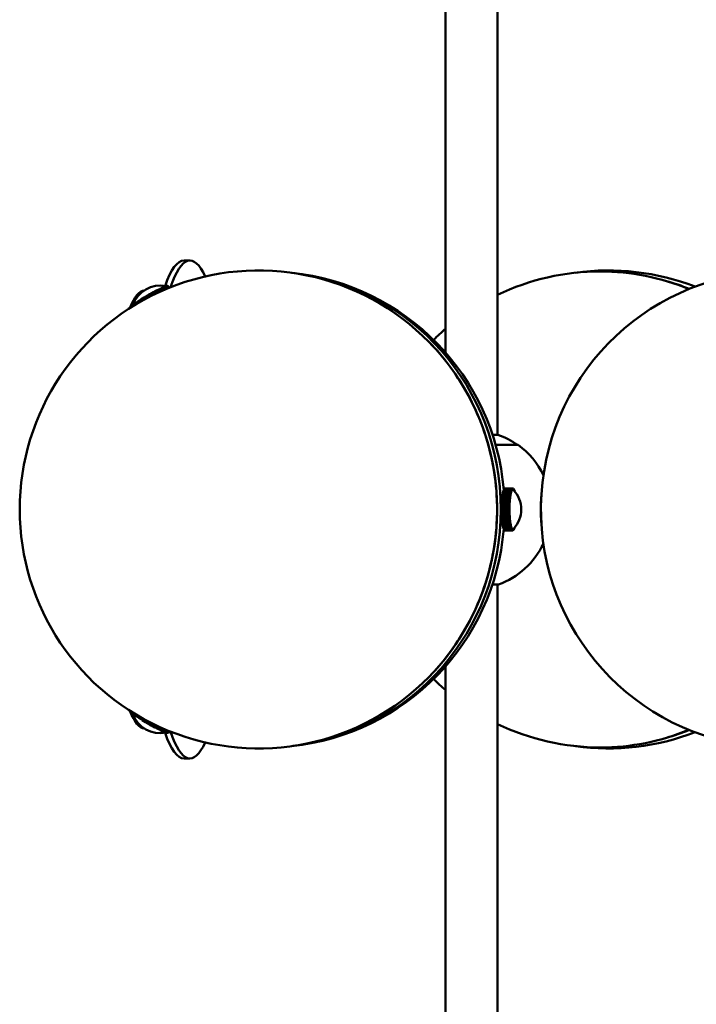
# Model space of a CAD drawing. Header units: millimetres. Extents: x 368 to 2623, y 481 to 1710.
# Tile 21 of 23: x 2361 to 2531, y 1199 to 1446. Entities that reach past the tile are written whole.
import ezdxf

# ---------------------------------------------------------------- set-up
doc = ezdxf.new("R2010")
doc.units = ezdxf.units.MM
doc.header["$LTSCALE"] = 11
doc.layers.add('Widoczne (ISO)', color=7, linetype='Continuous', lineweight=50)
doc.layers.add('Widoczne wąskie (ISO)', color=7, linetype='Continuous', lineweight=50)

msp = doc.modelspace()

# ---------------------------------------------------------------- linework, layer by layer
at = {"layer": 'Widoczne (ISO)'}
for p, q in [((2467.96, 1561.95), (2467.96, 1362.57)), ((2480.96, 1561.95), (2480.96, 1341.95)), ((2403.73, 1385.72), (2402.25, 1385.72)), ((2397.6, 1379.2), (2397.37, 1379.11)), ((2397.92, 1378.63), (2397.6, 1379.2)), ((2397.61, 1379.19), (2397.62, 1379.2)), ((2397.82, 1379.27), (2397.62, 1379.2)), ((2397.62, 1379.2), (2397.94, 1378.64)), ((2398.13, 1378.72), (2397.82, 1379.27)), ((2397.82, 1379.26), (2397.84, 1379.27)), ((2397.99, 1379.31), (2397.84, 1379.27)), ((2397.84, 1379.27), (2398.15, 1378.72)), ((2397.99, 1379.31), (2398, 1379.32)), ((2398.29, 1378.78), (2397.99, 1379.31)), ((2398.11, 1379.33), (2398, 1379.32)), ((2398, 1379.32), (2398.3, 1378.79)), ((2398.4, 1378.83), (2398.11, 1379.33)), ((2398.11, 1379.32), (2398.12, 1379.33)), ((2398.12, 1379.33), (2398.41, 1378.83)), ((2398.19, 1379.32), (2398.12, 1379.33)), ((2398.45, 1378.85), (2398.19, 1379.32)), ((2398.19, 1379.31), (2398.45, 1378.85)), ((2398.19, 1379.31), (2398.19, 1379.31)), ((2393.17, 1376.96), (2392.74, 1376.71)), ((2392.74, 1376.71), (2392.97, 1376.3)), ((2393.2, 1376.95), (2393.17, 1376.96)), ((2393.41, 1376.53), (2393.17, 1376.96)), ((2393.43, 1376.54), (2393.2, 1376.95)), ((2393.65, 1377.23), (2393.21, 1376.98)), ((2393.21, 1376.98), (2393.46, 1376.56)), ((2393.22, 1376.97), (2393.21, 1376.98)), ((2393.22, 1376.97), (2393.46, 1376.56)), ((2393.9, 1376.78), (2393.65, 1377.23)), ((2393.68, 1377.22), (2393.69, 1377.26)), ((2393.68, 1377.22), (2393.92, 1376.79)), ((2394.13, 1377.5), (2393.69, 1377.26)), ((2393.69, 1377.26), (2393.95, 1376.81)), ((2394.39, 1377.03), (2394.13, 1377.5)), ((2394.14, 1377.48), (2394.17, 1377.52)), ((2394.6, 1377.76), (2394.17, 1377.52)), ((2394.17, 1377.52), (2394.44, 1377.05)), ((2394.6, 1377.74), (2394.64, 1377.78)), ((2394.88, 1377.26), (2394.6, 1377.76)), ((2395.06, 1378), (2394.64, 1377.78)), ((2394.64, 1377.78), (2394.92, 1377.29)), ((2395.35, 1377.49), (2395.06, 1378)), ((2395.07, 1377.99), (2395.1, 1378.02)), ((2395.51, 1378.23), (2395.1, 1378.02)), ((2395.1, 1378.02), (2395.39, 1377.51)), ((2395.51, 1378.23), (2395.55, 1378.25)), ((2395.81, 1377.7), (2395.51, 1378.23)), ((2395.93, 1378.45), (2395.55, 1378.25)), ((2395.55, 1378.25), (2395.85, 1377.72)), ((2396.24, 1377.9), (2395.93, 1378.45)), ((2395.94, 1378.44), (2395.97, 1378.47)), ((2396.33, 1378.64), (2395.97, 1378.47)), ((2395.97, 1378.47), (2396.28, 1377.92)), ((2396.65, 1378.09), (2396.33, 1378.64)), ((2396.34, 1378.64), (2396.37, 1378.66)), ((2396.71, 1378.82), (2396.37, 1378.66)), ((2396.37, 1378.66), (2396.69, 1378.1)), ((2396.71, 1378.81), (2396.74, 1378.83)), ((2397.03, 1378.25), (2396.71, 1378.82)), ((2397.04, 1378.97), (2396.74, 1378.83)), ((2396.74, 1378.83), (2397.06, 1378.26)), ((2397.37, 1378.4), (2397.04, 1378.97)), ((2397.05, 1378.96), (2397.07, 1378.98)), ((2397.34, 1379.1), (2397.07, 1378.98)), ((2397.07, 1378.98), (2397.4, 1378.41)), ((2397.67, 1378.52), (2397.34, 1379.1)), ((2397.35, 1379.09), (2397.37, 1379.11)), ((2397.37, 1379.11), (2397.69, 1378.54)), ((2389.16, 1374.29), (2389.09, 1374.2)), ((2389.17, 1374.3), (2389.16, 1374.29)), ((2389.24, 1374.16), (2389.16, 1374.29)), ((2389.29, 1374.42), (2389.17, 1374.3)), ((2389.17, 1374.3), (2389.25, 1374.17)), ((2389.3, 1374.43), (2389.29, 1374.42)), ((2389.38, 1374.25), (2389.29, 1374.42)), ((2389.46, 1374.57), (2389.3, 1374.43)), ((2389.3, 1374.43), (2389.4, 1374.26)), ((2389.48, 1374.58), (2389.46, 1374.57)), ((2389.57, 1374.37), (2389.46, 1374.57)), ((2389.68, 1374.74), (2389.48, 1374.58)), ((2389.48, 1374.58), (2389.59, 1374.38)), ((2389.7, 1374.75), (2389.68, 1374.74)), ((2389.81, 1374.51), (2389.68, 1374.74)), ((2389.94, 1374.93), (2389.7, 1374.75)), ((2389.7, 1374.75), (2389.83, 1374.53)), ((2389.97, 1374.94), (2389.94, 1374.93)), ((2390.08, 1374.68), (2389.94, 1374.93)), ((2390.24, 1375.14), (2389.97, 1374.95)), ((2389.97, 1374.95), (2390.11, 1374.7)), ((2390.28, 1375.16), (2390.24, 1375.14)), ((2390.4, 1374.87), (2390.24, 1375.14)), ((2390.58, 1375.37), (2390.27, 1375.16)), ((2390.27, 1375.16), (2390.43, 1374.89)), ((2390.62, 1375.39), (2390.58, 1375.37)), ((2390.75, 1375.07), (2390.58, 1375.37)), ((2390.96, 1375.62), (2390.62, 1375.4)), ((2390.62, 1375.4), (2390.79, 1375.09)), ((2391, 1375.63), (2390.96, 1375.62)), ((2391.14, 1375.3), (2390.96, 1375.62)), ((2391.36, 1375.87), (2390.99, 1375.64)), ((2390.99, 1375.64), (2391.18, 1375.32)), ((2391.4, 1375.89), (2391.36, 1375.87)), ((2391.55, 1375.53), (2391.36, 1375.87)), ((2391.79, 1376.14), (2391.4, 1375.9)), ((2391.4, 1375.9), (2391.59, 1375.55)), ((2391.83, 1376.15), (2391.79, 1376.14)), ((2391.99, 1375.78), (2391.79, 1376.14)), ((2392.23, 1376.41), (2391.83, 1376.16)), ((2391.83, 1376.16), (2392.03, 1375.8)), ((2392.28, 1376.42), (2392.23, 1376.41)), ((2392.45, 1376.03), (2392.23, 1376.41)), ((2392.7, 1376.69), (2392.27, 1376.44)), ((2392.27, 1376.44), (2392.49, 1376.05)), ((2392.75, 1376.69), (2392.7, 1376.69)), ((2392.93, 1376.28), (2392.7, 1376.69)), ((2389.09, 1374.2), (2389.06, 1374.13)), ((2389.06, 1374.13), (2389.1, 1374.07)), ((2389.06, 1374.13), (2389.06, 1374.13)), ((2389.09, 1374.07), (2389.06, 1374.13)), ((2389.06, 1374.13), (2389.08, 1374.09)), ((2389.08, 1374.09), (2389.09, 1374.07)), ((2389.09, 1374.2), (2389.09, 1374.2)), ((2389.14, 1374.1), (2389.09, 1374.2)), ((2389.09, 1374.2), (2389.15, 1374.11)), ((2481.09, 1341.95), (2479.74, 1341.95)), ((2480.52, 1339.41), (2486.21, 1339.41)), ((2482.36, 1327.53), (2482.29, 1327.22)), ((2484.33, 1327.53), (2482.36, 1327.53)), ((2482.44, 1327.82), (2482.37, 1327.56)), ((2482.37, 1327.56), (2484.34, 1327.56)), ((2482.37, 1327.53), (2482.37, 1327.56)), ((2484.41, 1327.82), (2482.44, 1327.82)), ((2482.53, 1328.06), (2482.45, 1327.84)), ((2482.45, 1327.84), (2484.42, 1327.84)), ((2482.45, 1327.82), (2482.45, 1327.84)), ((2482.62, 1328.25), (2482.53, 1328.08)), ((2482.53, 1328.08), (2484.5, 1328.08)), ((2482.54, 1328.06), (2482.53, 1328.08)), ((2484.5, 1328.06), (2482.53, 1328.06)), ((2482.71, 1328.38), (2482.62, 1328.26)), ((2482.62, 1328.26), (2484.59, 1328.26)), ((2482.62, 1328.25), (2482.62, 1328.26)), ((2484.59, 1328.25), (2482.62, 1328.25)), ((2484.68, 1328.38), (2482.71, 1328.38)), ((2482.8, 1328.46), (2482.72, 1328.39)), ((2482.72, 1328.39), (2484.69, 1328.39)), ((2482.72, 1328.38), (2482.72, 1328.39)), ((2484.77, 1328.46), (2482.8, 1328.46)), ((2482.9, 1328.48), (2482.81, 1328.46)), ((2482.81, 1328.46), (2484.78, 1328.46)), ((2482.81, 1328.46), (2482.81, 1328.46)), ((2484.87, 1328.48), (2482.9, 1328.48)), ((2484.26, 1327.22), (2484.33, 1327.53)), ((2484.32, 1327.18), (2484.36, 1327.33)), ((2484.36, 1327.33), (2484.33, 1327.53)), ((2484.34, 1327.56), (2484.41, 1327.82)), ((2484.36, 1327.34), (2484.34, 1327.56)), ((2484.35, 1327.34), (2484.36, 1327.34)), ((2484.36, 1327.34), (2484.4, 1327.47)), ((2484.4, 1327.47), (2484.43, 1327.61)), ((2484.43, 1327.61), (2484.41, 1327.82)), ((2484.42, 1327.84), (2484.5, 1328.06)), ((2484.44, 1327.62), (2484.42, 1327.84)), ((2484.43, 1327.62), (2484.44, 1327.62)), ((2484.44, 1327.62), (2484.48, 1327.73)), ((2484.48, 1327.73), (2484.51, 1327.84)), ((2484.5, 1328.08), (2484.59, 1328.25)), ((2484.52, 1327.84), (2484.5, 1328.08)), ((2484.51, 1327.84), (2484.5, 1328.06)), ((2484.51, 1327.84), (2484.52, 1327.84)), ((2484.52, 1327.84), (2484.56, 1327.93)), ((2484.56, 1327.93), (2484.6, 1328.01)), ((2484.59, 1328.26), (2484.68, 1328.38)), ((2484.6, 1328.02), (2484.59, 1328.26)), ((2484.6, 1328.01), (2484.59, 1328.25)), ((2484.6, 1328.02), (2484.65, 1328.08)), ((2484.6, 1328.02), (2484.6, 1328.02)), ((2484.65, 1328.08), (2484.69, 1328.14)), ((2484.69, 1328.14), (2484.68, 1328.38)), ((2484.69, 1328.39), (2484.77, 1328.46)), ((2484.69, 1328.14), (2484.69, 1328.39)), ((2484.69, 1328.14), (2484.74, 1328.18)), ((2484.69, 1328.14), (2484.69, 1328.14)), ((2484.74, 1328.18), (2484.78, 1328.21)), ((2484.78, 1328.21), (2484.77, 1328.46)), ((2484.78, 1328.46), (2484.87, 1328.48)), ((2484.78, 1328.21), (2484.78, 1328.46)), ((2484.78, 1328.21), (2484.83, 1328.22)), ((2484.78, 1328.21), (2484.78, 1328.21)), ((2484.83, 1328.22), (2484.87, 1328.23)), ((2484.85, 1328.22), (2484.84, 1328.22)), ((2484.87, 1328.23), (2484.88, 1328.48)), ((2484.87, 1328.48), (2484.88, 1328.48)), ((2484.87, 1328.23), (2484.87, 1328.48)), ((2484.87, 1328.23), (2484.92, 1328.21)), ((2484.87, 1328.23), (2484.87, 1328.23)), ((2484.88, 1328.48), (2484.96, 1328.44)), ((2484.92, 1328.21), (2484.96, 1328.19)), ((2484.96, 1328.19), (2484.95, 1328.19)), ((2484.96, 1328.19), (2484.96, 1328.44)), ((2484.96, 1328.19), (2484.97, 1328.43)), ((2484.96, 1328.43), (2484.97, 1328.43)), ((2484.96, 1328.19), (2485.01, 1328.14)), ((2484.96, 1328.19), (2484.96, 1328.19)), ((2484.97, 1328.43), (2485.06, 1328.35)), ((2485.01, 1328.14), (2485.05, 1328.1)), ((2485.05, 1328.1), (2485.06, 1328.35)), ((2485.05, 1328.09), (2485.07, 1328.33)), ((2485.05, 1328.1), (2485.05, 1328.1)), ((2485.05, 1328.09), (2485.06, 1328.09)), ((2485.05, 1328.09), (2485.05, 1328.09)), ((2485.06, 1328.33), (2485.07, 1328.33)), ((2485.07, 1328.33), (2485.15, 1328.19)), ((2485.14, 1328), (2485.15, 1328.19)), ((2485.14, 1327.99), (2485.16, 1328.18)), ((2485.15, 1328.18), (2485.16, 1328.18)), ((2485.16, 1328.18), (2485.24, 1327.99)), ((2485.23, 1327.89), (2485.24, 1327.99)), ((2485.24, 1327.88), (2485.25, 1327.97)), ((2485.24, 1327.97), (2485.25, 1327.97)), ((2485.25, 1327.97), (2485.3, 1327.81)), ((2482.02, 1324.93), (2482, 1324.45)), ((2482.06, 1325.44), (2482.02, 1324.98)), ((2482.02, 1324.98), (2483.99, 1324.98)), ((2482.04, 1324.93), (2482.02, 1324.98)), ((2483.99, 1324.93), (2482.02, 1324.93)), ((2482.1, 1325.93), (2482.06, 1325.49)), ((2482.06, 1325.49), (2484.03, 1325.49)), ((2482.07, 1325.44), (2482.06, 1325.49)), ((2484.03, 1325.44), (2482.06, 1325.44)), ((2484.07, 1325.93), (2482.1, 1325.93)), ((2482.15, 1326.38), (2482.11, 1325.97)), ((2482.11, 1325.97), (2484.07, 1325.97)), ((2482.12, 1325.93), (2482.11, 1325.97)), ((2484.12, 1326.38), (2482.15, 1326.38)), ((2482.22, 1326.81), (2482.16, 1326.42)), ((2482.16, 1326.42), (2484.13, 1326.42)), ((2482.17, 1326.38), (2482.16, 1326.42)), ((2482.28, 1327.19), (2482.22, 1326.84)), ((2482.22, 1326.84), (2484.19, 1326.84)), ((2482.23, 1326.81), (2482.22, 1326.84)), ((2484.19, 1326.81), (2482.22, 1326.81)), ((2484.25, 1327.19), (2482.28, 1327.19)), ((2482.29, 1327.22), (2484.26, 1327.22)), ((2482.3, 1327.19), (2482.29, 1327.22)), ((2483.97, 1324.45), (2483.99, 1324.93)), ((2483.99, 1324.98), (2484.03, 1325.44)), ((2484.03, 1324.88), (2483.99, 1324.98)), ((2484.03, 1324.86), (2483.99, 1324.93)), ((2484.02, 1324.88), (2484.03, 1324.88)), ((2484.02, 1324.62), (2484.03, 1324.86)), ((2484.03, 1325.49), (2484.07, 1325.93)), ((2484.07, 1325.37), (2484.03, 1325.49)), ((2484.07, 1325.35), (2484.03, 1325.44)), ((2484.03, 1324.88), (2484.05, 1325.12)), ((2484.05, 1325.12), (2484.07, 1325.35)), ((2484.06, 1325.37), (2484.07, 1325.37)), ((2484.07, 1325.97), (2484.12, 1326.38)), ((2484.11, 1325.83), (2484.07, 1325.97)), ((2484.11, 1325.81), (2484.07, 1325.93)), ((2484.07, 1325.37), (2484.09, 1325.59)), ((2484.09, 1325.59), (2484.11, 1325.81)), ((2484.1, 1325.83), (2484.11, 1325.83)), ((2484.11, 1325.83), (2484.14, 1326.04)), ((2484.16, 1326.24), (2484.12, 1326.38)), ((2484.13, 1326.42), (2484.19, 1326.81)), ((2484.16, 1326.26), (2484.13, 1326.42)), ((2484.14, 1326.04), (2484.16, 1326.24)), ((2484.15, 1326.26), (2484.16, 1326.26)), ((2484.16, 1326.26), (2484.19, 1326.45)), ((2484.19, 1326.84), (2484.25, 1327.19)), ((2484.22, 1326.66), (2484.19, 1326.84)), ((2484.22, 1326.64), (2484.19, 1326.81)), ((2484.19, 1326.45), (2484.22, 1326.64)), ((2484.21, 1326.66), (2484.22, 1326.66)), ((2484.22, 1326.66), (2484.25, 1326.83)), ((2484.28, 1327.01), (2484.25, 1327.19)), ((2484.25, 1326.83), (2484.28, 1327.01)), ((2484.29, 1327.02), (2484.26, 1327.22)), ((2484.28, 1327.02), (2484.29, 1327.02)), ((2484.29, 1327.02), (2484.32, 1327.18)), ((2481.98, 1323.86), (2481.97, 1323.36)), ((2481.97, 1323.36), (2483.94, 1323.36)), ((2482.01, 1323.34), (2481.97, 1323.36)), ((2482.01, 1323.32), (2481.97, 1323.31)), ((2481.97, 1323.31), (2481.97, 1322.81)), ((2483.94, 1323.31), (2481.97, 1323.31)), ((2481.97, 1322.81), (2483.94, 1322.81)), ((2482.02, 1322.8), (2481.97, 1322.76)), ((2481.97, 1322.76), (2481.99, 1322.27)), ((2483.94, 1322.76), (2481.97, 1322.76)), ((2481.99, 1324.4), (2481.98, 1323.91)), ((2481.98, 1323.91), (2483.95, 1323.91)), ((2482.02, 1323.87), (2481.98, 1323.91)), ((2483.95, 1323.86), (2481.98, 1323.86)), ((2483.96, 1324.4), (2481.99, 1324.4)), ((2482, 1324.45), (2483.97, 1324.45)), ((2482.03, 1324.4), (2482, 1324.45)), ((2482.01, 1323.34), (2483.98, 1323.34)), ((2483.98, 1323.32), (2482.01, 1323.32)), ((2482.02, 1323.87), (2483.99, 1323.87)), ((2483.99, 1322.8), (2482.02, 1322.8)), ((2483.94, 1323.36), (2483.95, 1323.86)), ((2483.98, 1323.34), (2483.94, 1323.36)), ((2483.98, 1323.32), (2483.94, 1323.31)), ((2483.94, 1322.81), (2483.94, 1323.31)), ((2483.99, 1322.82), (2483.94, 1322.81)), ((2483.99, 1322.8), (2483.94, 1322.76)), ((2483.96, 1322.27), (2483.94, 1322.76)), ((2483.95, 1323.91), (2483.96, 1324.4)), ((2483.99, 1323.87), (2483.95, 1323.91)), ((2483.99, 1323.84), (2483.95, 1323.86)), ((2484.01, 1324.36), (2483.96, 1324.4)), ((2484.01, 1324.38), (2483.97, 1324.45)), ((2483.98, 1324.38), (2484.01, 1324.38)), ((2483.98, 1323.34), (2483.99, 1323.59)), ((2483.99, 1323.07), (2483.98, 1323.32)), ((2483.99, 1323.87), (2484, 1324.11)), ((2483.99, 1323.59), (2483.99, 1323.84)), ((2483.99, 1322.82), (2483.99, 1323.07)), ((2483.99, 1322.55), (2483.99, 1322.8)), ((2484, 1322.3), (2483.99, 1322.55)), ((2484, 1324.11), (2484.01, 1324.36)), ((2484.01, 1324.38), (2484.02, 1324.62)), ((2481.99, 1322.27), (2483.96, 1322.27)), ((2482.02, 1322.27), (2481.99, 1322.22)), ((2481.99, 1322.22), (2482.01, 1321.73)), ((2483.96, 1322.22), (2481.99, 1322.22)), ((2482.01, 1321.73), (2483.98, 1321.73)), ((2482.03, 1321.73), (2482.01, 1321.68)), ((2482.01, 1321.68), (2482.04, 1321.21)), ((2483.98, 1321.68), (2482.01, 1321.68)), ((2482.04, 1321.21), (2484.01, 1321.21)), ((2482.06, 1321.21), (2482.04, 1321.17)), ((2482.04, 1321.17), (2482.08, 1320.72)), ((2484.01, 1321.17), (2482.04, 1321.17)), ((2482.08, 1320.72), (2484.05, 1320.72)), ((2482.1, 1320.72), (2482.09, 1320.67)), ((2482.09, 1320.67), (2482.13, 1320.25)), ((2484.06, 1320.67), (2482.09, 1320.67)), ((2482.13, 1320.25), (2484.1, 1320.25)), ((2482.15, 1320.25), (2482.14, 1320.21)), ((2482.14, 1320.21), (2482.19, 1319.81)), ((2484.11, 1320.21), (2482.14, 1320.21)), ((2484, 1322.3), (2483.96, 1322.27)), ((2484, 1322.28), (2483.96, 1322.22)), ((2483.98, 1321.73), (2483.96, 1322.22)), ((2484, 1322.28), (2483.97, 1322.28)), ((2484.02, 1321.79), (2483.98, 1321.73)), ((2484.02, 1321.77), (2483.98, 1321.68)), ((2484.01, 1321.21), (2483.98, 1321.68)), ((2484.01, 1322.03), (2484, 1322.28)), ((2484.02, 1321.77), (2484, 1321.77)), ((2484.02, 1321.79), (2484.01, 1322.03)), ((2484.05, 1321.3), (2484.01, 1321.21)), ((2484.05, 1321.28), (2484.01, 1321.17)), ((2484.05, 1320.72), (2484.01, 1321.17)), ((2484.04, 1321.53), (2484.02, 1321.77)), ((2484.05, 1321.3), (2484.04, 1321.53)), ((2484.05, 1321.28), (2484.04, 1321.28)), ((2484.07, 1321.05), (2484.05, 1321.28)), ((2484.09, 1320.82), (2484.05, 1320.72)), ((2484.09, 1320.8), (2484.06, 1320.67)), ((2484.1, 1320.25), (2484.06, 1320.67)), ((2484.09, 1320.82), (2484.07, 1321.05)), ((2484.09, 1320.8), (2484.08, 1320.8)), ((2484.12, 1320.59), (2484.09, 1320.8)), ((2484.14, 1320.38), (2484.1, 1320.25)), ((2484.14, 1320.36), (2484.11, 1320.21)), ((2484.16, 1319.81), (2484.11, 1320.21)), ((2484.14, 1320.38), (2484.12, 1320.59)), ((2484.14, 1320.36), (2484.13, 1320.36)), ((2484.17, 1320.16), (2484.14, 1320.36)), ((2484.19, 1319.96), (2484.16, 1319.81)), ((2484.2, 1319.95), (2484.16, 1319.77)), ((2484.19, 1319.96), (2484.17, 1320.16)), ((2484.2, 1319.95), (2484.19, 1319.95)), ((2484.23, 1319.76), (2484.2, 1319.95)), ((2482.19, 1319.81), (2484.16, 1319.81)), ((2482.2, 1319.81), (2482.2, 1319.77)), ((2482.2, 1319.77), (2482.26, 1319.41)), ((2484.16, 1319.77), (2482.2, 1319.77)), ((2482.27, 1319.41), (2482.26, 1319.38)), ((2482.26, 1319.41), (2484.22, 1319.41)), ((2482.26, 1319.38), (2482.33, 1319.05)), ((2484.23, 1319.38), (2482.26, 1319.38)), ((2482.33, 1319.05), (2484.3, 1319.05)), ((2482.34, 1319.05), (2482.33, 1319.02)), ((2482.33, 1319.02), (2482.41, 1318.74)), ((2484.3, 1319.02), (2482.33, 1319.02)), ((2482.41, 1318.74), (2484.38, 1318.74)), ((2482.42, 1318.74), (2482.41, 1318.72)), ((2482.41, 1318.72), (2482.49, 1318.48)), ((2484.38, 1318.72), (2482.41, 1318.72)), ((2482.49, 1318.48), (2484.46, 1318.48)), ((2482.5, 1318.48), (2482.5, 1318.46)), ((2482.5, 1318.46), (2482.58, 1318.27)), ((2484.47, 1318.46), (2482.5, 1318.46)), ((2482.58, 1318.27), (2484.55, 1318.27)), ((2482.59, 1318.27), (2482.59, 1318.25)), ((2482.59, 1318.25), (2482.67, 1318.11)), ((2484.56, 1318.25), (2482.59, 1318.25)), ((2482.67, 1318.11), (2484.64, 1318.11)), ((2482.68, 1318.11), (2482.68, 1318.1)), ((2482.68, 1318.1), (2482.76, 1318.01)), ((2484.65, 1318.1), (2482.68, 1318.1)), ((2482.76, 1318.01), (2484.73, 1318.01)), ((2482.77, 1318.01), (2482.86, 1317.97)), ((2482.77, 1318.01), (2482.77, 1318.01)), ((2484.74, 1318.01), (2482.77, 1318.01)), ((2482.86, 1317.97), (2484.83, 1317.97)), ((2482.87, 1317.97), (2482.87, 1317.97)), ((2484.84, 1317.97), (2482.87, 1317.97)), ((2484.22, 1319.41), (2484.16, 1319.77)), ((2484.26, 1319.58), (2484.22, 1319.41)), ((2484.26, 1319.58), (2484.23, 1319.76)), ((2484.26, 1319.57), (2484.23, 1319.38)), ((2484.3, 1319.05), (2484.23, 1319.38)), ((2484.26, 1319.57), (2484.25, 1319.57)), ((2484.29, 1319.41), (2484.26, 1319.57)), ((2484.33, 1319.25), (2484.29, 1319.41)), ((2484.33, 1319.25), (2484.3, 1319.05)), ((2484.33, 1319.23), (2484.3, 1319.02)), ((2484.38, 1318.74), (2484.3, 1319.02)), ((2484.33, 1319.23), (2484.32, 1319.23)), ((2484.36, 1319.09), (2484.33, 1319.23)), ((2484.4, 1318.95), (2484.36, 1319.09)), ((2484.4, 1318.95), (2484.38, 1318.74)), ((2484.4, 1318.94), (2484.38, 1318.72)), ((2484.46, 1318.48), (2484.38, 1318.72)), ((2484.4, 1318.94), (2484.4, 1318.94)), ((2484.44, 1318.82), (2484.4, 1318.94)), ((2484.48, 1318.7), (2484.44, 1318.82)), ((2484.48, 1318.7), (2484.46, 1318.48)), ((2484.48, 1318.69), (2484.47, 1318.46)), ((2484.55, 1318.27), (2484.47, 1318.46)), ((2484.48, 1318.69), (2484.48, 1318.69)), ((2484.52, 1318.6), (2484.48, 1318.69)), ((2484.56, 1318.5), (2484.52, 1318.6)), ((2484.56, 1318.5), (2484.55, 1318.27)), ((2484.57, 1318.49), (2484.56, 1318.49)), ((2484.57, 1318.49), (2484.56, 1318.25)), ((2484.64, 1318.11), (2484.56, 1318.25)), ((2484.61, 1318.42), (2484.57, 1318.49)), ((2484.65, 1318.35), (2484.61, 1318.42)), ((2484.65, 1318.35), (2484.64, 1318.11)), ((2484.66, 1318.35), (2484.65, 1318.35)), ((2484.66, 1318.35), (2484.65, 1318.1)), ((2484.73, 1318.01), (2484.65, 1318.1)), ((2484.7, 1318.3), (2484.66, 1318.35)), ((2484.74, 1318.26), (2484.7, 1318.3)), ((2484.74, 1318.26), (2484.73, 1318.01)), ((2484.75, 1318.26), (2484.74, 1318.26)), ((2484.75, 1318.26), (2484.74, 1318.01)), ((2484.83, 1317.97), (2484.74, 1318.01)), ((2484.79, 1318.24), (2484.75, 1318.26)), ((2484.83, 1318.22), (2484.79, 1318.24)), ((2484.85, 1318.22), (2484.82, 1318.22)), ((2484.83, 1318.22), (2484.83, 1317.97)), ((2484.84, 1318.22), (2484.83, 1318.22)), ((2484.88, 1318.23), (2484.84, 1318.22)), ((2484.84, 1318.22), (2484.84, 1317.97)), ((2484.92, 1317.98), (2484.84, 1317.97)), ((2484.92, 1318.23), (2484.88, 1318.23)), ((2484.93, 1318.24), (2484.91, 1318.24)), ((2484.91, 1318.23), (2484.92, 1318.23)), ((2484.92, 1318.23), (2484.92, 1317.98)), ((2484.93, 1317.99), (2484.92, 1317.99)), ((2484.97, 1318.27), (2484.93, 1318.24)), ((2484.93, 1318.24), (2484.93, 1317.99)), ((2485.02, 1318.06), (2484.93, 1317.99)), ((2485.01, 1318.3), (2484.97, 1318.27)), ((2485.02, 1318.31), (2485.01, 1318.31)), ((2485.01, 1318.3), (2485.01, 1318.3)), ((2485.01, 1318.3), (2485.02, 1318.06)), ((2485.04, 1318.34), (2485.02, 1318.31)), ((2485.02, 1318.31), (2485.03, 1318.07)), ((2485.03, 1318.07), (2485.02, 1318.07)), ((2485.11, 1318.18), (2485.03, 1318.07)), ((2485.1, 1318.41), (2485.11, 1318.18)), ((2485.11, 1318.41), (2485.12, 1318.2)), ((2485.12, 1318.2), (2485.11, 1318.2)), ((2485.2, 1318.37), (2485.12, 1318.2)), ((2485.19, 1318.51), (2485.2, 1318.37)), ((2485.2, 1318.52), (2485.21, 1318.39)), ((2485.21, 1318.39), (2485.2, 1318.39)), ((2485.29, 1318.6), (2485.21, 1318.39)), ((2485.3, 1318.63), (2485.29, 1318.63)), ((2485.29, 1318.62), (2485.29, 1318.6)), ((2485.3, 1318.64), (2485.3, 1318.63)), ((2485.3, 1318.63), (2485.3, 1318.63)), ((2481.21, 1304.4), (2479.71, 1304.4)), ((2480.96, 1152.95), (2480.96, 1304.4)), ((2467.96, 1161.43), (2467.96, 1283.87)), ((2389.09, 1272.38), (2389.06, 1272.33)), ((2389.06, 1272.34), (2389.09, 1272.38)), ((2389.06, 1272.33), (2389.06, 1272.34)), ((2389.06, 1272.33), (2389.07, 1272.27)), ((2389.07, 1272.27), (2389.12, 1272.36)), ((2389.08, 1272.27), (2389.07, 1272.27)), ((2389.13, 1272.35), (2389.08, 1272.27)), ((2389.08, 1272.27), (2389.14, 1272.18)), ((2389.14, 1272.18), (2389.21, 1272.31)), ((2389.22, 1272.3), (2389.14, 1272.17)), ((2389.15, 1272.18), (2389.14, 1272.18)), ((2389.14, 1272.17), (2389.25, 1272.07)), ((2389.25, 1272.07), (2389.34, 1272.22)), ((2389.26, 1272.06), (2389.25, 1272.07)), ((2389.35, 1272.22), (2389.26, 1272.06)), ((2389.26, 1272.06), (2389.41, 1271.93)), ((2389.41, 1271.93), (2389.51, 1272.11)), ((2389.43, 1271.92), (2389.41, 1271.93)), ((2389.53, 1272.1), (2389.42, 1271.91)), ((2389.42, 1271.91), (2389.61, 1271.76)), ((2389.61, 1271.76), (2389.74, 1271.98)), ((2389.64, 1271.75), (2389.61, 1271.76)), ((2389.76, 1271.97), (2389.63, 1271.74)), ((2389.63, 1271.74), (2389.86, 1271.57)), ((2389.86, 1271.57), (2390, 1271.82)), ((2389.89, 1271.56), (2389.86, 1271.57)), ((2390.03, 1271.8), (2389.89, 1271.56)), ((2389.89, 1271.56), (2390.15, 1271.37)), ((2390.15, 1271.37), (2390.31, 1271.64)), ((2390.19, 1271.35), (2390.15, 1271.37)), ((2390.34, 1271.62), (2390.18, 1271.35)), ((2390.18, 1271.35), (2390.48, 1271.14)), ((2390.48, 1271.14), (2390.65, 1271.43)), ((2390.52, 1271.13), (2390.48, 1271.14)), ((2390.68, 1271.41), (2390.52, 1271.12)), ((2390.52, 1271.12), (2390.85, 1270.9)), ((2390.85, 1270.9), (2391.03, 1271.22)), ((2390.89, 1270.88), (2390.85, 1270.9)), ((2391.06, 1271.19), (2390.88, 1270.88)), ((2390.88, 1270.88), (2391.24, 1270.65)), ((2391.24, 1270.65), (2391.43, 1270.98)), ((2391.28, 1270.63), (2391.24, 1270.65)), ((2391.47, 1270.96), (2391.28, 1270.62)), ((2391.28, 1270.62), (2391.66, 1270.38)), ((2391.66, 1270.38), (2391.87, 1270.74)), ((2391.91, 1270.72), (2391.7, 1270.36)), ((2392.1, 1270.11), (2392.32, 1270.49)), ((2392.36, 1270.47), (2392.15, 1270.09)), ((2391.71, 1270.37), (2391.66, 1270.38)), ((2391.7, 1270.36), (2392.1, 1270.11)), ((2392.15, 1270.1), (2392.1, 1270.11)), ((2392.15, 1270.09), (2392.56, 1269.84)), ((2392.56, 1269.84), (2392.79, 1270.24)), ((2392.62, 1269.83), (2392.56, 1269.84)), ((2392.83, 1270.22), (2392.61, 1269.82)), ((2392.61, 1269.82), (2393.03, 1269.57)), ((2393.03, 1269.57), (2393.27, 1269.99)), ((2393.07, 1269.57), (2393.03, 1269.57)), ((2393.07, 1269.57), (2393.3, 1269.97)), ((2393.32, 1269.96), (2393.08, 1269.54)), ((2393.08, 1269.54), (2393.51, 1269.29)), ((2393.51, 1269.29), (2393.76, 1269.73)), ((2393.53, 1269.31), (2393.51, 1269.29)), ((2393.53, 1269.31), (2393.77, 1269.73)), ((2393.79, 1269.72), (2393.55, 1269.3)), ((2393.55, 1269.3), (2393.56, 1269.27)), ((2393.81, 1269.71), (2393.56, 1269.27)), ((2393.56, 1269.27), (2393.99, 1269.02)), ((2393.99, 1269.02), (2394.25, 1269.49)), ((2394.26, 1269.49), (2394, 1269.04)), ((2394, 1269.04), (2394.03, 1269)), ((2394.3, 1269.47), (2394.03, 1269)), ((2394.03, 1269), (2394.47, 1268.76)), ((2394.47, 1268.76), (2394.74, 1269.25)), ((2394.47, 1268.78), (2394.51, 1268.74)), ((2394.78, 1269.23), (2394.51, 1268.74)), ((2394.51, 1268.74), (2394.93, 1268.51)), ((2394.93, 1268.51), (2395.22, 1269.02)), ((2394.94, 1268.52), (2394.97, 1268.49)), ((2395.26, 1269), (2394.97, 1268.49)), ((2394.97, 1268.49), (2395.38, 1268.28)), ((2395.38, 1268.28), (2395.68, 1268.8)), ((2395.39, 1268.29), (2395.42, 1268.26)), ((2395.72, 1268.78), (2395.42, 1268.26)), ((2395.42, 1268.26), (2395.81, 1268.06)), ((2395.81, 1268.06), (2396.12, 1268.6)), ((2395.82, 1268.07), (2395.85, 1268.04)), ((2396.16, 1268.58), (2395.85, 1268.04)), ((2395.85, 1268.04), (2396.22, 1267.86)), ((2396.22, 1267.86), (2396.54, 1268.41)), ((2396.58, 1268.4), (2396.26, 1267.84)), ((2396.6, 1267.68), (2396.92, 1268.24)), ((2396.96, 1268.23), (2396.64, 1267.66)), ((2396.95, 1267.52), (2397.28, 1268.09)), ((2397.31, 1268.08), (2396.98, 1267.51)), ((2397.26, 1267.39), (2397.59, 1267.96)), ((2397.61, 1267.95), (2397.29, 1267.37)), ((2396.23, 1267.86), (2396.26, 1267.84)), ((2396.26, 1267.84), (2396.6, 1267.68)), ((2396.61, 1267.68), (2396.64, 1267.66)), ((2396.64, 1267.66), (2396.95, 1267.52)), ((2396.95, 1267.52), (2396.98, 1267.51)), ((2396.98, 1267.51), (2397.26, 1267.39)), ((2397.26, 1267.39), (2397.29, 1267.37)), ((2397.29, 1267.37), (2397.53, 1267.28)), ((2397.53, 1267.28), (2397.86, 1267.84)), ((2397.54, 1267.28), (2397.56, 1267.27)), ((2397.88, 1267.84), (2397.56, 1267.27)), ((2397.56, 1267.27), (2397.76, 1267.2)), ((2397.76, 1267.2), (2398.08, 1267.75)), ((2397.76, 1267.2), (2397.78, 1267.19)), ((2398.1, 1267.74), (2397.78, 1267.19)), ((2397.78, 1267.19), (2397.95, 1267.14)), ((2397.95, 1267.14), (2398.25, 1267.68)), ((2397.95, 1267.15), (2397.96, 1267.14)), ((2398.26, 1267.68), (2397.96, 1267.14)), ((2397.96, 1267.14), (2398.08, 1267.12)), ((2398.08, 1267.12), (2398.37, 1267.63)), ((2398.08, 1267.12), (2398.09, 1267.12)), ((2398.38, 1267.63), (2398.09, 1267.12)), ((2398.09, 1267.12), (2398.17, 1267.13)), ((2398.17, 1267.13), (2398.44, 1267.6)), ((2398.17, 1267.13), (2398.18, 1267.13)), ((2398.45, 1267.6), (2398.18, 1267.13)), ((2398.18, 1267.13), (2398.21, 1267.16)), ((2398.21, 1267.16), (2398.46, 1267.6)), ((2403.73, 1260.72), (2402.25, 1260.72))]:
    msp.add_line(p, q, dxfattribs=at)
for centre, radius, start, end in [((2420.95, 1323.22), 60, 44.4224, 315.5776), ((2423, 1323.22), 59.75, 4.6913, 83.9859), ((2506.83, 1323.22), 59.75, 90, 115.6481), ((2551.64, 1323.22), 59.75, 90, 262.6769), ((2508.88, 1323.22), 60, 68.7667, 97.9652), ((2396.22, 1372.15), 7.25, 77.8785, 161.3627), ((2506.83, 1323.22), 59.75, 130.573, 134.5453), ((2474.46, 1323.08), 20, 54.7251, 70.6615), ((2474.46, 1323.22), 20, 25.5087, 54.0202), ((2479.68, 1323.22), 7.25, 317.3333, 42.6667), ((2423, 1323.22), 59.75, 276.0141, 355.3104), ((2474.46, 1323.22), 20, 289.7246, 334.4913), ((2506.83, 1323.22), 59.75, 225.4547, 229.427), ((2396.22, 1274.29), 7.25, 198.6353, 282.1097), ((2506.83, 1323.22), 59.75, 244.3519, 270), ((2508.88, 1323.22), 60, 262.0348, 291.2333)]:
    msp.add_arc(centre, radius, start, end, dxfattribs=at)
for centre, major_axis, ratio, start_param, end_param in [((2403.73, 1323.22), (0, 62.5), 0.173648, 5.922864, 6.751324), ((2402.25, 1323.22), (0, 62.5), 0.173648, 0, 0.457436), ((2423, 1323.22), (0, -59.75), 0.984808, 0.112208, 3.029385), ((2506.83, 1323.22), (0, 59.75), 0.984808, 5.895677, 6.283185), ((2392.4, 1323.22), (0, 55), 0.173648, 0.016572, 0.404428), ((2393.64, 1376.7), (-4.35, -2.47), 0.086824, 4.758058, 4.762867), ((2393.64, 1376.7), (-4.35, -2.47), 0.086824, 4.653208, 4.657799), ((2484.85, 1323.22), (0, 5), 0.173648, 0.554491, 0.659211), ((2484.85, 1323.22), (0, 5), 0.173648, 0.449771, 0.554491), ((2484.85, 1323.22), (0, 5), 0.173648, 0.345052, 0.449771), ((2484.85, 1323.22), (0, 5), 0.173648, 0.240332, 0.345052), ((2484.85, 1323.22), (0, 5), 0.173648, 0.135612, 0.240332), ((2484.85, 1323.22), (0, 5), 0.173648, 0.030892, 0.135612), ((2484.85, 1323.22), (0, 5), 0.173648, 6.209358, 6.314078), ((2484.85, 1323.22), (0, 5), 0.173648, 6.104638, 6.209358), ((2484.85, 1323.22), (0, 5), 0.173648, 6.096968, 6.104638), ((2484.85, 1323.22), (0, 5), 0.173648, 1.18281, 1.287529), ((2484.85, 1323.22), (0, 5), 0.173648, 1.07809, 1.18281), ((2484.85, 1323.22), (0, 5), 0.173648, 0.97337, 1.07809), ((2484.85, 1323.22), (0, 5), 0.173648, 0.86865, 0.97337), ((2484.85, 1323.22), (0, 5), 0.173648, 0.763931, 0.86865), ((2484.85, 1323.22), (0, 5), 0.173648, 0.659211, 0.763931), ((2493, 1323.22), (0, 6.75), 0.173648, 1.061712, 2.07988), ((2482.88, 1323.22), (0, 5), 0.173648, 1.442046, 1.443138), ((2482.88, 1323.22), (0, 5), 0.173648, 1.546897, 1.551706), ((2482.88, 1323.22), (0, 5), 0.173648, 1.653298, 1.656557), ((2484.85, 1323.22), (0, 5), 0.173648, 1.496969, 1.601689), ((2484.85, 1323.22), (0, 5), 0.173648, 1.392249, 1.496969), ((2484.85, 1323.22), (0, 5), 0.173648, 1.601689, 1.706408), ((2484.85, 1323.22), (0, 5), 0.173648, 1.706408, 1.811128), ((2484.85, 1323.22), (0, 5), 0.173648, 1.287529, 1.392249), ((2484.85, 1323.22), (0, 5), 0.173648, 1.811128, 1.915848), ((2484.85, 1323.22), (0, 5), 0.173648, 1.915848, 2.020568), ((2484.85, 1323.22), (0, 5), 0.173648, 2.020568, 2.125287), ((2484.85, 1323.22), (0, 5), 0.173648, 2.125287, 2.230007), ((2484.85, 1323.22), (0, 5), 0.173648, 2.230007, 2.334727), ((2484.85, 1323.22), (0, 5), 0.173648, 2.334727, 2.439447), ((2484.85, 1323.22), (0, 5), 0.173648, 2.439447, 2.544166), ((2484.85, 1323.22), (0, 5), 0.173648, 2.544166, 2.648886), ((2484.85, 1323.22), (0, -5), 0.173648, 5.790479, 5.895199), ((2484.85, 1323.22), (0, -5), 0.173648, 5.895199, 5.999918), ((2484.85, 1323.22), (0, -5), 0.173648, 5.999918, 6.104638), ((2484.85, 1323.22), (0, -5), 0.173648, 6.104638, 6.209358), ((2484.85, 1323.22), (0, -5), 0.173648, 6.209358, 6.314078), ((2484.85, 1323.22), (0, -5), 0.173648, 0.030892, 0.135612), ((2484.85, 1323.22), (0, -5), 0.173648, 0.135612, 0.186218), ((2392.4, 1323.22), (0, -55), 0.173648, 5.878757, 6.266614), ((2393.64, 1269.75), (4.35, -2.47), 0.086824, 4.632235, 4.635776), ((2393.64, 1269.75), (4.35, -2.47), 0.086824, 4.737086, 4.741895), ((2393.64, 1269.75), (4.35, -2.47), 0.086824, 4.845939, 4.846747), ((2402.25, 1323.22), (0, -62.5), 0.173648, 5.825749, 6.283185), ((2403.73, 1323.22), (0, -62.5), 0.173648, 5.815047, 6.643507), ((2506.83, 1323.22), (0, -59.75), 0.984808, 0, 0.387509)]:
    msp.add_ellipse(centre, major_axis=major_axis, ratio=ratio, start_param=start_param, end_param=end_param, dxfattribs=at)
msp.add_open_spline([(2463.8, 1365.22), (2468.12, 1360.81), (2471.75, 1355.71), (2477.3, 1344.62), (2479.2, 1338.64), (2481.11, 1326.37), (2481.11, 1320.08), (2479.2, 1307.81), (2477.3, 1301.82), (2471.75, 1290.74), (2468.12, 1285.64), (2463.8, 1281.23)], degree=3, knots=[0.787825, 0.787825, 0.787825, 0.787825, 1.101013, 1.101013, 1.414202, 1.414202, 1.727391, 1.727391, 2.040579, 2.040579, 2.353768, 2.353768, 2.353768, 2.353768], dxfattribs=at)
at = {"layer": 'Widoczne wąskie (ISO)'}
for centre, major_axis, start_param, end_param in [((2507.59, 1323.22), (0, 59.54), 5.906394, 6.010247), ((2422.24, 1323.22), (0, -59.54), 0.787825, 2.353768), ((2507.59, 1323.22), (0, -59.54), 0.272938, 0.376792)]:
    msp.add_ellipse(centre, major_axis=major_axis, ratio=0.984808, start_param=start_param, end_param=end_param, dxfattribs=at)

doc.saveas('drawing.dxf')
